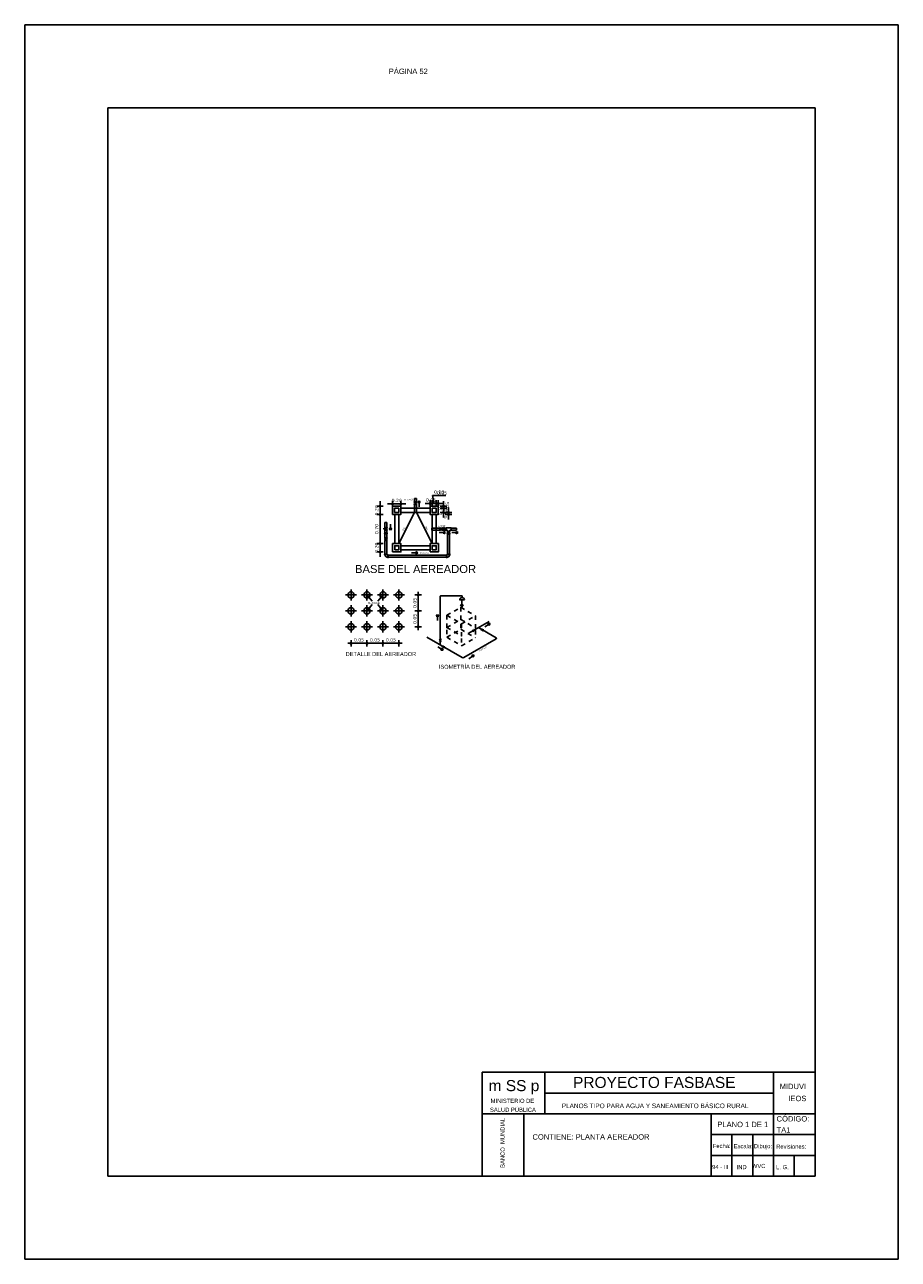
# Model space of a CAD drawing. Header units: metres. Extents: x 1959 to 4131, y 3282 to 4313.
# Tile 9 of 256: x 2039 to 2060, y 4281 to 4311. Entities that reach past the tile are written whole.
import ezdxf
from ezdxf.enums import TextEntityAlignment as Align

# ---------------------------------------------------------------- set-up
doc = ezdxf.new("R2010")
doc.units = ezdxf.units.M
doc.linetypes.add('ACAD_ISO02W100', pattern=[15, 12, -3])
doc.layers.add('Cotas', color=7, linetype='Continuous')
doc.layers.add('Dibujo', color=7, linetype='Continuous')
doc.styles.add('Annotative', font='arial.ttf')
doc.styles.get("Standard").update_dxf_attribs({"font": 'arial.ttf'})
doc.styles.add('verdana', font='verdana.ttf')
doc.dimstyles.new('ISO', dxfattribs={"dimtxt": 0.08, "dimasz": 0.06, "dimexe": 0.1, "dimexo": 0.1, "dimgap": 0.04, "dimtad": 1, "dimzin": 1, "dimdsep": 46, "dimtxsty": 'verdana', "dimblk1": 'PAB', "dimblk2": 'PAB', "dimsah": 1, "dimcen": 0, "dimse1": 1, "dimse2": 1, "dimclrd": 7, "dimclre": 8, "dimclrt": 7, "dimadec": 0, "dimazin": 0, "dimtfac": 1, "dimtix": 1, "dimtmove": 0, "dimatfit": 3, "dimldrblk": 'PAB', "dimfxl": 0.1, "dimtvp": 1, "dimtolj": 1, "dimtzin": 1, "dimarcsym": 0})

# ---------------------------------------------------------------- blocks, each defined once
blk = doc.blocks.new('PAB')
at = {"layer": 'Cotas'}
for p, q in [((-1.3, 0), (1.3, 0)), ((0, 1.3), (0, -1.3))]:
    blk.add_line(p, q, dxfattribs=at)
at = {"layer": 'Cotas', "const_width": 0.6}
blk.add_lwpolyline([(-0.3, 0, 1), (0.3, 0, 1)], format="xyb", close=True, dxfattribs=at)
blk = doc.blocks.new('*D1343')
at = {"color": 7, "lineweight": -2, "transparency": 16777216}
for p, q in [((2048.732, 4299.333), (2048.672, 4299.333)), ((2048.792, 4299.333), (2048.842, 4299.333)), ((2048.902, 4299.333), (2048.962, 4299.333))]:
    blk.add_line(p, q, dxfattribs=at)
at = {"layer": 'Defpoints', "color": 0, "transparency": 16777216}
for p in [(2048.792, 4299.267), (2048.842, 4299.333), (2048.842, 4299.217)]:
    blk.add_point(p, dxfattribs=at)
at = {"color": 7, "lineweight": -2, "transparency": 16777216, "xscale": 0.06, "yscale": 0.06, "zscale": 0.06}
blk.add_blockref('PAB', (2048.792, 4299.333), dxfattribs=at)
at = {"color": 7, "lineweight": -2, "transparency": 16777216, "xscale": 0.06, "yscale": 0.06, "zscale": 0.06, "rotation": 180}
blk.add_blockref('PAB', (2048.842, 4299.333), dxfattribs=at)
at = {"color": 7, "transparency": 16777216, "insert": (2048.817, 4299.415), "char_height": 0.08, "attachment_point": 5, "style": 'verdana'}
blk.add_mtext('\\A1;0.05', dxfattribs=at)
blk = doc.blocks.new('*D1344')
at = {"color": 7, "lineweight": -2, "transparency": 16777216}
for p, q in [((2048.892, 4299.333), (2048.854, 4299.525)), ((2048.854, 4299.525), (2049.169, 4299.525)), ((2048.782, 4299.333), (2048.722, 4299.333)), ((2048.842, 4299.333), (2048.942, 4299.333)), ((2048.842, 4299.333), (2048.942, 4299.333)), ((2049.002, 4299.333), (2049.062, 4299.333))]:
    blk.add_line(p, q, dxfattribs=at)
at = {"layer": 'Defpoints', "color": 0, "transparency": 16777216}
for p in [(2048.842, 4299.217), (2048.942, 4299.333), (2048.942, 4299.217)]:
    blk.add_point(p, dxfattribs=at)
at = {"color": 7, "lineweight": -2, "transparency": 16777216, "xscale": 0.06, "yscale": 0.06, "zscale": 0.06}
blk.add_blockref('PAB', (2048.842, 4299.333), dxfattribs=at)
at = {"color": 7, "lineweight": -2, "transparency": 16777216, "xscale": 0.06, "yscale": 0.06, "zscale": 0.06, "rotation": 180}
blk.add_blockref('PAB', (2048.942, 4299.333), dxfattribs=at)
at = {"color": 7, "transparency": 16777216, "insert": (2049.012, 4299.606), "char_height": 0.08, "attachment_point": 5, "style": 'verdana'}
blk.add_mtext('\\A1;0.10', dxfattribs=at)
blk = doc.blocks.new('*D1345')
at = {"color": 7, "lineweight": -2, "transparency": 16777216}
for p, q in [((2048.882, 4299.333), (2048.822, 4299.333)), ((2048.942, 4299.333), (2048.992, 4299.333)), ((2049.052, 4299.333), (2049.112, 4299.333))]:
    blk.add_line(p, q, dxfattribs=at)
at = {"layer": 'Defpoints', "color": 0, "transparency": 16777216}
for p in [(2048.942, 4299.217), (2048.992, 4299.333), (2048.992, 4299.267)]:
    blk.add_point(p, dxfattribs=at)
at = {"color": 7, "lineweight": -2, "transparency": 16777216, "xscale": 0.06, "yscale": 0.06, "zscale": 0.06}
blk.add_blockref('PAB', (2048.942, 4299.333), dxfattribs=at)
at = {"color": 7, "lineweight": -2, "transparency": 16777216, "xscale": 0.06, "yscale": 0.06, "zscale": 0.06, "rotation": 180}
blk.add_blockref('PAB', (2048.992, 4299.333), dxfattribs=at)
at = {"color": 7, "transparency": 16777216, "insert": (2049.081, 4299.585), "char_height": 0.08, "attachment_point": 5, "style": 'verdana'}
blk.add_mtext('\\A1;0.05', dxfattribs=at)
blk = doc.blocks.new('*D1346')
at = {"color": 7, "lineweight": -2, "transparency": 16777216}
for p, q in [((2047.832, 4299.321), (2047.772, 4299.321)), ((2047.892, 4299.321), (2048.092, 4299.321)), ((2048.152, 4299.321), (2048.212, 4299.321))]:
    blk.add_line(p, q, dxfattribs=at)
at = {"layer": 'Defpoints', "color": 0, "transparency": 16777216}
for p in [(2047.892, 4299.267), (2048.092, 4299.321), (2048.092, 4299.267)]:
    blk.add_point(p, dxfattribs=at)
at = {"color": 7, "lineweight": -2, "transparency": 16777216, "xscale": 0.06, "yscale": 0.06, "zscale": 0.06}
blk.add_blockref('PAB', (2047.892, 4299.321), dxfattribs=at)
at = {"color": 7, "lineweight": -2, "transparency": 16777216, "xscale": 0.06, "yscale": 0.06, "zscale": 0.06, "rotation": 180}
blk.add_blockref('PAB', (2048.092, 4299.321), dxfattribs=at)
at = {"color": 7, "transparency": 16777216, "insert": (2047.992, 4299.403), "char_height": 0.08, "attachment_point": 5, "style": 'verdana'}
blk.add_mtext('\\A1;0.20', dxfattribs=at)
blk = doc.blocks.new('*D1347')
at = {"color": 7, "lineweight": -2, "transparency": 16777216}
for p, q in [((2049.237, 4299.177), (2049.237, 4299.237)), ((2049.237, 4299.067), (2049.237, 4299.117)), ((2049.237, 4299.007), (2049.237, 4298.947))]:
    blk.add_line(p, q, dxfattribs=at)
at = {"layer": 'Defpoints', "color": 0, "transparency": 16777216}
for p in [(2048.942, 4299.117), (2049.237, 4299.117), (2048.992, 4299.067)]:
    blk.add_point(p, dxfattribs=at)
at = {"color": 7, "lineweight": -2, "transparency": 16777216, "xscale": 0.06, "yscale": 0.06, "zscale": 0.06}
for p, rotation in [((2049.237, 4299.117), 270), ((2049.237, 4299.067), 90)]:
    blk.add_blockref('PAB', p, dxfattribs=dict(at, rotation=rotation))
at = {"color": 7, "transparency": 16777216, "insert": (2049.155, 4299.092), "char_height": 0.08, "attachment_point": 5, "rotation": 90, "style": 'verdana'}
blk.add_mtext('\\A1;0.05', dxfattribs=at)
blk = doc.blocks.new('*D1348')
at = {"color": 7, "lineweight": -2, "transparency": 16777216}
for p, q in [((2049.116, 4299.277), (2049.116, 4299.337)), ((2049.116, 4299.117), (2049.116, 4299.217)), ((2049.116, 4299.057), (2049.116, 4298.997))]:
    blk.add_line(p, q, dxfattribs=at)
at = {"layer": 'Defpoints', "color": 0, "transparency": 16777216}
for p in [(2048.942, 4299.217), (2048.942, 4299.117), (2049.116, 4299.217)]:
    blk.add_point(p, dxfattribs=at)
at = {"color": 7, "lineweight": -2, "transparency": 16777216, "xscale": 0.06, "yscale": 0.06, "zscale": 0.06}
for p, rotation in [((2049.116, 4299.217), 270), ((2049.116, 4299.117), 90)]:
    blk.add_blockref('PAB', p, dxfattribs=dict(at, rotation=rotation))
at = {"color": 7, "transparency": 16777216, "insert": (2049.034, 4299.167), "char_height": 0.08, "attachment_point": 5, "rotation": 90, "style": 'verdana'}
blk.add_mtext('\\A1;0.10', dxfattribs=at)
blk = doc.blocks.new('*D1349')
at = {"color": 7, "lineweight": -2, "transparency": 16777216}
for p, q in [((2049.116, 4299.327), (2049.116, 4299.387)), ((2049.116, 4299.217), (2049.116, 4299.267)), ((2049.116, 4299.157), (2049.116, 4299.097))]:
    blk.add_line(p, q, dxfattribs=at)
at = {"layer": 'Defpoints', "color": 0, "transparency": 16777216}
for p in [(2048.942, 4299.217), (2048.992, 4299.267), (2049.116, 4299.267)]:
    blk.add_point(p, dxfattribs=at)
at = {"color": 7, "lineweight": -2, "transparency": 16777216, "xscale": 0.06, "yscale": 0.06, "zscale": 0.06}
for p, rotation in [((2049.116, 4299.267), 270), ((2049.116, 4299.217), 90)]:
    blk.add_blockref('PAB', p, dxfattribs=dict(at, rotation=rotation))
at = {"color": 7, "transparency": 16777216, "insert": (2049.212, 4299.246), "char_height": 0.08, "attachment_point": 5, "rotation": 90, "style": 'verdana'}
blk.add_mtext('\\A1;0.05', dxfattribs=at)
blk = doc.blocks.new('*D1350')
at = {"color": 7, "lineweight": -2, "transparency": 16777216}
for p, q in [((2047.59, 4299.327), (2047.59, 4299.387)), ((2047.59, 4299.267), (2047.59, 4299.067)), ((2047.59, 4299.007), (2047.59, 4298.947))]:
    blk.add_line(p, q, dxfattribs=at)
at = {"layer": 'Defpoints', "color": 0, "transparency": 16777216}
for p in [(2047.892, 4299.267), (2047.59, 4299.067), (2047.892, 4299.067)]:
    blk.add_point(p, dxfattribs=at)
at = {"color": 7, "lineweight": -2, "transparency": 16777216, "xscale": 0.06, "yscale": 0.06, "zscale": 0.06}
for p, rotation in [((2047.59, 4299.267), 270), ((2047.59, 4299.067), 90)]:
    blk.add_blockref('PAB', p, dxfattribs=dict(at, rotation=rotation))
at = {"color": 7, "transparency": 16777216, "insert": (2047.508, 4299.167), "char_height": 0.08, "attachment_point": 5, "rotation": 90, "style": 'verdana'}
blk.add_mtext('\\A1;0.20', dxfattribs=at)
blk = doc.blocks.new('*D1351')
at = {"color": 7, "lineweight": -2, "transparency": 16777216}
blk.add_line((2047.59, 4299.007), (2047.59, 4298.427), dxfattribs=at)
at = {"layer": 'Defpoints', "color": 0, "transparency": 16777216}
for p in [(2047.892, 4299.067), (2047.59, 4298.367), (2047.893, 4298.367)]:
    blk.add_point(p, dxfattribs=at)
at = {"color": 7, "lineweight": -2, "transparency": 16777216, "xscale": 0.06, "yscale": 0.06, "zscale": 0.06}
for p, rotation in [((2047.59, 4299.067), 90), ((2047.59, 4298.367), 270)]:
    blk.add_blockref('PAB', p, dxfattribs=dict(at, rotation=rotation))
at = {"color": 7, "transparency": 16777216, "insert": (2047.508, 4298.717), "char_height": 0.08, "attachment_point": 5, "rotation": 90, "style": 'verdana'}
blk.add_mtext('\\A1;0.70', dxfattribs=at)
blk = doc.blocks.new('*D1352')
at = {"color": 7, "lineweight": -2, "transparency": 16777216}
for p, q in [((2047.59, 4298.427), (2047.59, 4298.487)), ((2047.59, 4298.367), (2047.59, 4298.167)), ((2047.59, 4298.107), (2047.59, 4298.047))]:
    blk.add_line(p, q, dxfattribs=at)
at = {"layer": 'Defpoints', "color": 0, "transparency": 16777216}
for p in [(2047.893, 4298.367), (2047.59, 4298.167), (2047.893, 4298.167)]:
    blk.add_point(p, dxfattribs=at)
at = {"color": 7, "lineweight": -2, "transparency": 16777216, "xscale": 0.06, "yscale": 0.06, "zscale": 0.06}
for p, rotation in [((2047.59, 4298.367), 270), ((2047.59, 4298.167), 90)]:
    blk.add_blockref('PAB', p, dxfattribs=dict(at, rotation=rotation))
at = {"color": 7, "transparency": 16777216, "insert": (2047.508, 4298.267), "char_height": 0.08, "attachment_point": 5, "rotation": 90, "style": 'verdana'}
blk.add_mtext('\\A1;0.20', dxfattribs=at)
blk = doc.blocks.new('*D1127')
at = {"color": 7, "lineweight": -2, "transparency": 16777216}
blk.add_line((2048.509, 4297.072), (2048.509, 4296.808), dxfattribs=at)
at = {"layer": 'Defpoints', "color": 0, "transparency": 16777216}
for p in [(2047.502, 4297.132), (2047.502, 4296.748), (2048.509, 4296.748)]:
    blk.add_point(p, dxfattribs=at)
at = {"color": 7, "lineweight": -2, "transparency": 16777216, "xscale": 0.06, "yscale": 0.06, "zscale": 0.06}
for p, rotation in [((2048.509, 4297.132), 90), ((2048.509, 4296.748), 270)]:
    blk.add_blockref('PAB', p, dxfattribs=dict(at, rotation=rotation))
at = {"color": 7, "transparency": 16777216, "insert": (2048.428, 4296.94), "char_height": 0.08, "attachment_point": 5, "rotation": 90, "style": 'verdana'}
blk.add_mtext('\\A1;0.05', dxfattribs=at)
blk = doc.blocks.new('*D1128')
at = {"color": 7, "lineweight": -2, "transparency": 16777216}
blk.add_line((2048.509, 4296.688), (2048.509, 4296.424), dxfattribs=at)
at = {"layer": 'Defpoints', "color": 0, "transparency": 16777216}
for p in [(2047.502, 4296.748), (2047.502, 4296.364), (2048.509, 4296.364)]:
    blk.add_point(p, dxfattribs=at)
at = {"color": 7, "lineweight": -2, "transparency": 16777216, "xscale": 0.06, "yscale": 0.06, "zscale": 0.06}
for p, rotation in [((2048.509, 4296.748), 90), ((2048.509, 4296.364), 270)]:
    blk.add_blockref('PAB', p, dxfattribs=dict(at, rotation=rotation))
at = {"color": 7, "transparency": 16777216, "insert": (2048.428, 4296.556), "char_height": 0.08, "attachment_point": 5, "rotation": 90, "style": 'verdana'}
blk.add_mtext('\\A1;0.05', dxfattribs=at)
blk = doc.blocks.new('*D1129')
at = {"color": 7, "lineweight": -2, "transparency": 16777216}
blk.add_line((2046.953, 4295.969), (2047.217, 4295.969), dxfattribs=at)
at = {"layer": 'Defpoints', "color": 0, "transparency": 16777216}
for p in [(2046.893, 4296.825), (2047.277, 4296.825), (2047.277, 4295.969)]:
    blk.add_point(p, dxfattribs=at)
at = {"color": 7, "lineweight": -2, "transparency": 16777216, "xscale": 0.06, "yscale": 0.06, "zscale": 0.06, "rotation": 180}
blk.add_blockref('PAB', (2046.893, 4295.969), dxfattribs=at)
at = {"color": 7, "lineweight": -2, "transparency": 16777216, "xscale": 0.06, "yscale": 0.06, "zscale": 0.06}
blk.add_blockref('PAB', (2047.277, 4295.969), dxfattribs=at)
at = {"color": 7, "transparency": 16777216, "insert": (2047.085, 4296.05), "char_height": 0.08, "attachment_point": 5, "style": 'verdana'}
blk.add_mtext('\\A1;0.05', dxfattribs=at)
blk = doc.blocks.new('*D1130')
at = {"color": 7, "lineweight": -2, "transparency": 16777216}
blk.add_line((2047.337, 4295.969), (2047.601, 4295.969), dxfattribs=at)
at = {"layer": 'Defpoints', "color": 0, "transparency": 16777216}
for p in [(2047.277, 4296.825), (2047.661, 4296.825), (2047.661, 4295.969)]:
    blk.add_point(p, dxfattribs=at)
at = {"color": 7, "lineweight": -2, "transparency": 16777216, "xscale": 0.06, "yscale": 0.06, "zscale": 0.06, "rotation": 180}
blk.add_blockref('PAB', (2047.277, 4295.969), dxfattribs=at)
at = {"color": 7, "lineweight": -2, "transparency": 16777216, "xscale": 0.06, "yscale": 0.06, "zscale": 0.06}
blk.add_blockref('PAB', (2047.661, 4295.969), dxfattribs=at)
at = {"color": 7, "transparency": 16777216, "insert": (2047.469, 4296.05), "char_height": 0.08, "attachment_point": 5, "style": 'verdana'}
blk.add_mtext('\\A1;0.05', dxfattribs=at)
blk = doc.blocks.new('*D1131')
at = {"color": 7, "lineweight": -2, "transparency": 16777216}
blk.add_line((2047.721, 4295.969), (2047.985, 4295.969), dxfattribs=at)
at = {"layer": 'Defpoints', "color": 0, "transparency": 16777216}
for p in [(2047.661, 4296.825), (2048.045, 4296.825), (2048.045, 4295.969)]:
    blk.add_point(p, dxfattribs=at)
at = {"color": 7, "lineweight": -2, "transparency": 16777216, "xscale": 0.06, "yscale": 0.06, "zscale": 0.06, "rotation": 180}
blk.add_blockref('PAB', (2047.661, 4295.969), dxfattribs=at)
at = {"color": 7, "lineweight": -2, "transparency": 16777216, "xscale": 0.06, "yscale": 0.06, "zscale": 0.06}
blk.add_blockref('PAB', (2048.045, 4295.969), dxfattribs=at)
at = {"color": 7, "transparency": 16777216, "insert": (2047.853, 4296.05), "char_height": 0.08, "attachment_point": 5, "style": 'verdana'}
blk.add_mtext('\\A1;0.05', dxfattribs=at)

msp = doc.modelspace()

# ---------------------------------------------------------------- hatches: boundary and pattern name
msp.add_hatch(color=256).paths.add_polyline_path([(2047.722, 4298.747), (2047.733, 4298.725), (2047.733, 4298.7, 0.414214), (2047.758, 4298.725, 0.560119)])

# ---------------------------------------------------------------- linework, layer by layer
for p, q in [((2048.419, 4299.455), (2048.419, 4299.369)), ((2048.419, 4299.455), (2048.466, 4299.455)), ((2048.466, 4299.455), (2048.466, 4299.369)), ((2048.528, 4299.399), (2048.498, 4299.354)), ((2048.528, 4299.399), (2048.558, 4299.354)), ((2048.419, 4299.112), (2048.043, 4298.367)), ((2048.092, 4299.217), (2048.792, 4299.217)), ((2048.092, 4299.117), (2048.792, 4299.117)), ((2048.419, 4299.306), (2048.419, 4299.117)), ((2048.466, 4299.306), (2048.466, 4299.117)), ((2048.466, 4299.112), (2048.843, 4298.367)), ((2048.498, 4299.354), (2048.558, 4299.354)), ((2048.528, 4299.248), (2048.528, 4299.354)), ((2047.71, 4298.876), (2047.71, 4298.756)), ((2047.71, 4298.876), (2047.757, 4298.876)), ((2047.757, 4298.876), (2047.757, 4298.756)), ((2047.841, 4298.838), (2047.841, 4298.732)), ((2047.943, 4298.367), (2047.943, 4299.067)), ((2048.043, 4298.367), (2048.043, 4299.067)), ((2048.843, 4298.367), (2048.843, 4299.067)), ((2048.943, 4298.367), (2048.943, 4299.067)), ((2047.681, 4298.725), (2047.681, 4298.735)), ((2047.681, 4298.735), (2047.683, 4298.735)), ((2047.681, 4298.725), (2047.681, 4298.714)), ((2047.681, 4298.714), (2047.683, 4298.714)), ((2047.683, 4298.725), (2047.683, 4298.735)), ((2047.683, 4298.725), (2047.683, 4298.714)), ((2047.683, 4298.725), (2047.688, 4298.725)), ((2047.688, 4298.725), (2047.688, 4298.731)), ((2047.688, 4298.731), (2047.709, 4298.731)), ((2047.688, 4298.725), (2047.688, 4298.719)), ((2047.688, 4298.719), (2047.709, 4298.719)), ((2047.71, 4298.693), (2047.71, 4298.624)), ((2047.71, 4298.604), (2047.71, 4298.502)), ((2047.733, 4298.725), (2047.722, 4298.747)), ((2047.733, 4298.725), (2047.733, 4298.7)), ((2047.757, 4298.693), (2047.757, 4298.624)), ((2047.757, 4298.604), (2047.757, 4298.502)), ((2047.841, 4298.687), (2047.811, 4298.732)), ((2047.871, 4298.732), (2047.811, 4298.732)), ((2047.841, 4298.687), (2047.871, 4298.732)), ((2049.031, 4298.74), (2048.943, 4298.74)), ((2049.031, 4298.693), (2048.943, 4298.693)), ((2049.016, 4298.63), (2049.122, 4298.63)), ((2049.119, 4298.74), (2049.095, 4298.74)), ((2049.119, 4298.693), (2049.095, 4298.693)), ((2049.168, 4298.63), (2049.122, 4298.66)), ((2049.122, 4298.66), (2049.122, 4298.6)), ((2049.168, 4298.63), (2049.122, 4298.6)), ((2049.181, 4298.74), (2049.14, 4298.74)), ((2049.181, 4298.693), (2049.14, 4298.693)), ((2049.181, 4298.745), (2049.181, 4298.689)), ((2049.297, 4298.745), (2049.181, 4298.745)), ((2049.181, 4298.74), (2049.181, 4298.693)), ((2049.211, 4298.689), (2049.181, 4298.689)), ((2049.211, 4298.659), (2049.211, 4298.689)), ((2049.211, 4298.659), (2049.267, 4298.659)), ((2049.215, 4298.659), (2049.215, 4298.618)), ((2049.215, 4298.597), (2049.215, 4298.116)), ((2049.263, 4298.659), (2049.263, 4298.618)), ((2049.263, 4298.597), (2049.263, 4298.116)), ((2049.297, 4298.689), (2049.267, 4298.689)), ((2049.267, 4298.659), (2049.267, 4298.689)), ((2049.297, 4298.745), (2049.297, 4298.689)), ((2049.297, 4298.74), (2049.425, 4298.74)), ((2049.297, 4298.693), (2049.425, 4298.693)), ((2049.316, 4298.631), (2049.422, 4298.631)), ((2049.467, 4298.631), (2049.422, 4298.661)), ((2049.422, 4298.661), (2049.422, 4298.601)), ((2049.467, 4298.631), (2049.422, 4298.601)), ((2049.425, 4298.74), (2049.425, 4298.693)), ((2047.71, 4298.439), (2047.71, 4298.116)), ((2047.757, 4298.439), (2047.757, 4298.116)), ((2048.093, 4298.317), (2048.793, 4298.317)), ((2048.093, 4298.217), (2048.793, 4298.217)), ((2047.762, 4298.108), (2047.705, 4298.108)), ((2047.78, 4298.09), (2047.78, 4298.034)), ((2047.787, 4298.09), (2047.787, 4298.034)), ((2047.787, 4298.085), (2049.185, 4298.085)), ((2047.787, 4298.038), (2049.185, 4298.038)), ((2048.351, 4298.145), (2048.458, 4298.145)), ((2048.503, 4298.145), (2048.458, 4298.175)), ((2048.458, 4298.175), (2048.458, 4298.115)), ((2048.503, 4298.145), (2048.458, 4298.115)), ((2049.185, 4298.09), (2049.185, 4298.034)), ((2049.193, 4298.09), (2049.193, 4298.034)), ((2049.211, 4298.108), (2049.267, 4298.108)), ((2046.893, 4297.132), (2046.759, 4297.132)), ((2046.893, 4297.132), (2046.893, 4297.266)), ((2046.893, 4297.132), (2046.893, 4296.998)), ((2046.893, 4297.132), (2047.027, 4297.132)), ((2047.277, 4297.132), (2047.143, 4297.132)), ((2047.277, 4297.132), (2047.277, 4297.266)), ((2047.277, 4297.132), (2047.277, 4296.998)), ((2047.277, 4297.132), (2047.411, 4297.132)), ((2047.278, 4297.13), (2047.398, 4296.981)), ((2047.661, 4297.132), (2047.527, 4297.132)), ((2047.661, 4297.13), (2047.541, 4296.981)), ((2047.661, 4297.132), (2047.661, 4297.266)), ((2047.661, 4297.132), (2047.661, 4296.998)), ((2047.661, 4297.132), (2047.795, 4297.132)), ((2048.045, 4297.132), (2047.911, 4297.132)), ((2048.045, 4297.132), (2048.045, 4297.266)), ((2048.045, 4297.132), (2048.045, 4296.998)), ((2048.045, 4297.132), (2048.18, 4297.132)), ((2049.039, 4297.095), (2049.033, 4297.095)), ((2049.039, 4295.928), (2049.039, 4297.095)), ((2049.039, 4297.095), (2049.045, 4297.095)), ((2049.053, 4297.109), (2049.053, 4297.114)), ((2049.053, 4297.109), (2049.562, 4297.109)), ((2049.053, 4297.109), (2049.053, 4297.103)), ((2049.619, 4297.012), (2049.505, 4297.012)), ((2049.556, 4296.997), (2049.556, 4296.891)), ((2049.562, 4297.109), (2049.562, 4297.069)), ((2046.893, 4296.748), (2046.759, 4296.748)), ((2046.893, 4296.748), (2046.893, 4296.882)), ((2046.893, 4296.748), (2046.893, 4296.614)), ((2046.893, 4296.748), (2047.027, 4296.748)), ((2047.277, 4296.748), (2047.143, 4296.748)), ((2047.277, 4296.748), (2047.277, 4296.882)), ((2047.277, 4296.748), (2047.277, 4296.614)), ((2047.277, 4296.748), (2047.411, 4296.748)), ((2047.278, 4296.748), (2047.398, 4296.898)), ((2047.661, 4296.748), (2047.527, 4296.748)), ((2047.661, 4296.748), (2047.541, 4296.898)), ((2047.661, 4296.748), (2047.661, 4296.882)), ((2047.661, 4296.748), (2047.661, 4296.614)), ((2047.661, 4296.748), (2047.795, 4296.748)), ((2048.045, 4296.748), (2047.911, 4296.748)), ((2048.045, 4296.748), (2048.045, 4296.882)), ((2048.045, 4296.748), (2048.045, 4296.614)), ((2048.045, 4296.748), (2048.18, 4296.748)), ((2049.556, 4296.846), (2049.526, 4296.891)), ((2049.586, 4296.891), (2049.526, 4296.891)), ((2049.556, 4296.846), (2049.586, 4296.891)), ((2046.893, 4296.364), (2046.893, 4296.498)), ((2047.277, 4296.364), (2047.277, 4296.498)), ((2047.661, 4296.364), (2047.661, 4296.498)), ((2048.045, 4296.364), (2048.045, 4296.498)), ((2048.971, 4296.665), (2048.942, 4296.62)), ((2049.001, 4296.62), (2048.942, 4296.62)), ((2048.971, 4296.665), (2049.001, 4296.62)), ((2048.971, 4296.514), (2048.971, 4296.62)), ((2049.709, 4296.203), (2050.214, 4296.495)), ((2050.109, 4296.362), (2050.197, 4296.422)), ((2050.235, 4296.447), (2050.181, 4296.447)), ((2050.214, 4296.397), (2050.181, 4296.447)), ((2050.235, 4296.447), (2050.214, 4296.397)), ((2046.893, 4296.364), (2046.759, 4296.364)), ((2046.893, 4296.364), (2046.893, 4296.23)), ((2046.893, 4296.364), (2047.027, 4296.364)), ((2047.277, 4296.364), (2047.143, 4296.364)), ((2047.277, 4296.364), (2047.277, 4296.23)), ((2047.277, 4296.364), (2047.411, 4296.364)), ((2047.661, 4296.364), (2047.527, 4296.364)), ((2047.661, 4296.364), (2047.661, 4296.23)), ((2047.661, 4296.364), (2047.795, 4296.364)), ((2048.045, 4296.364), (2047.911, 4296.364)), ((2048.045, 4296.364), (2048.045, 4296.23)), ((2048.045, 4296.364), (2048.18, 4296.364)), ((2048.718, 4296.113), (2049.562, 4295.626)), ((2049.815, 4296.264), (2049.806, 4296.28)), ((2049.806, 4296.28), (2049.843, 4296.28)), ((2049.815, 4296.264), (2049.825, 4296.248)), ((2049.825, 4296.248), (2049.843, 4296.28)), ((2049.86, 4296.312), (2049.843, 4296.28)), ((2049.879, 4296.28), (2049.843, 4296.28)), ((2049.87, 4296.296), (2049.86, 4296.312)), ((2049.87, 4296.296), (2049.879, 4296.28)), ((2049.955, 4296.345), (2050.385, 4296.097)), ((2050.02, 4296.309), (2050.01, 4296.292)), ((2050.01, 4296.292), (2050.047, 4296.292)), ((2050.02, 4296.309), (2050.029, 4296.325)), ((2050.029, 4296.325), (2050.047, 4296.292)), ((2050.064, 4296.26), (2050.047, 4296.292)), ((2050.083, 4296.292), (2050.047, 4296.292)), ((2050.074, 4296.276), (2050.064, 4296.26)), ((2050.074, 4296.276), (2050.083, 4296.292)), ((2048.982, 4295.883), (2049.072, 4295.825)), ((2049.039, 4296.077), (2049.02, 4296.077)), ((2049.02, 4296.077), (2049.039, 4296.045)), ((2049.02, 4296.014), (2049.039, 4296.045)), ((2049.039, 4296.014), (2049.02, 4296.014)), ((2049.039, 4296.077), (2049.058, 4296.077)), ((2049.058, 4296.077), (2049.039, 4296.045)), ((2049.058, 4296.014), (2049.039, 4296.045)), ((2049.039, 4296.014), (2049.058, 4296.014)), ((2049.056, 4295.8), (2049.088, 4295.85)), ((2049.086, 4295.901), (2049.077, 4295.885)), ((2049.077, 4295.885), (2049.114, 4295.885)), ((2049.086, 4295.901), (2049.096, 4295.917)), ((2049.11, 4295.801), (2049.088, 4295.85)), ((2049.096, 4295.917), (2049.114, 4295.885)), ((2049.131, 4295.853), (2049.114, 4295.885)), ((2049.15, 4295.885), (2049.114, 4295.885)), ((2049.141, 4295.869), (2049.131, 4295.853)), ((2049.141, 4295.869), (2049.15, 4295.885)), ((2049.602, 4295.627), (2050.386, 4296.079)), ((2050.39, 4296.101), (2050.382, 4296.094)), ((2050.382, 4296.082), (2050.391, 4296.076)), ((2049.11, 4295.801), (2049.056, 4295.8)), ((2049.569, 4295.633), (2049.556, 4295.621)), ((2049.595, 4295.633), (2049.61, 4295.62)), ((2049.726, 4295.597), (2049.814, 4295.656)), ((2049.851, 4295.682), (2049.797, 4295.681)), ((2049.831, 4295.632), (2049.797, 4295.681)), ((2049.851, 4295.682), (2049.831, 4295.632))]:
    msp.add_line(p, q)
at = {"linetype": 'ACAD_ISO02W100', "ltscale": 0.005}
for p, q in [((2048.943, 4298.74), (2048.843, 4298.74)), ((2048.843, 4298.693), (2048.943, 4298.693)), ((2049.198, 4296.642), (2049.531, 4296.834)), ((2049.531, 4296.834), (2049.531, 4296.305)), ((2049.531, 4296.834), (2049.886, 4296.629)), ((2049.198, 4296.642), (2049.198, 4296.289)), ((2049.198, 4296.642), (2049.553, 4296.437)), ((2049.198, 4296.35), (2049.531, 4296.542)), ((2049.531, 4296.542), (2049.886, 4296.337)), ((2049.553, 4296.437), (2049.886, 4296.629)), ((2049.553, 4296.437), (2049.553, 4296.084)), ((2049.886, 4296.629), (2049.886, 4296.277)), ((2049.198, 4296.35), (2049.553, 4296.145)), ((2049.198, 4296.113), (2049.531, 4296.305)), ((2049.198, 4296.289), (2049.198, 4296.113)), ((2049.198, 4296.113), (2049.553, 4295.908)), ((2049.531, 4296.305), (2049.886, 4296.1)), ((2049.886, 4296.277), (2049.886, 4296.1)), ((2049.553, 4295.908), (2049.886, 4296.1)), ((2049.553, 4296.084), (2049.553, 4295.908))]:
    msp.add_line(p, q, dxfattribs=at)
for points in [[(2047.892, 4299.267), (2048.092, 4299.267), (2048.092, 4299.067), (2047.892, 4299.067)], [(2047.942, 4299.217), (2048.042, 4299.217), (2048.042, 4299.117), (2047.942, 4299.117)], [(2048.415, 4299.369), (2048.469, 4299.369), (2048.469, 4299.362), (2048.415, 4299.362)], [(2048.415, 4299.312), (2048.469, 4299.312), (2048.469, 4299.306), (2048.415, 4299.306)], [(2048.419, 4299.117), (2048.466, 4299.117), (2048.466, 4299.112), (2048.419, 4299.112)], [(2048.792, 4299.267), (2048.992, 4299.267), (2048.992, 4299.067), (2048.792, 4299.067)], [(2048.842, 4299.217), (2048.942, 4299.217), (2048.942, 4299.117), (2048.842, 4299.117)], [(2047.701, 4298.618), (2047.766, 4298.618), (2047.766, 4298.61), (2047.701, 4298.61)], [(2047.707, 4298.756), (2047.76, 4298.756), (2047.76, 4298.75), (2047.707, 4298.75)], [(2047.707, 4298.7), (2047.76, 4298.7), (2047.76, 4298.693), (2047.707, 4298.693)], [(2047.707, 4298.624), (2047.76, 4298.624), (2047.76, 4298.618), (2047.707, 4298.618)], [(2047.707, 4298.61), (2047.76, 4298.61), (2047.76, 4298.604), (2047.707, 4298.604)], [(2047.707, 4298.502), (2047.76, 4298.502), (2047.76, 4298.495), (2047.707, 4298.495)], [(2048.843, 4298.74), (2048.843, 4298.693), (2048.838, 4298.693), (2048.838, 4298.74)], [(2049.038, 4298.744), (2049.038, 4298.69), (2049.031, 4298.69), (2049.031, 4298.744)], [(2049.095, 4298.744), (2049.095, 4298.69), (2049.088, 4298.69), (2049.088, 4298.744)], [(2049.126, 4298.744), (2049.126, 4298.69), (2049.119, 4298.69), (2049.119, 4298.744)], [(2049.134, 4298.749), (2049.134, 4298.685), (2049.126, 4298.685), (2049.126, 4298.749)], [(2049.14, 4298.744), (2049.14, 4298.69), (2049.134, 4298.69), (2049.134, 4298.744)], [(2049.207, 4298.612), (2049.271, 4298.612), (2049.271, 4298.604), (2049.207, 4298.604)], [(2049.212, 4298.618), (2049.266, 4298.618), (2049.266, 4298.612), (2049.212, 4298.612)], [(2049.212, 4298.604), (2049.266, 4298.604), (2049.266, 4298.597), (2049.212, 4298.597)], [(2047.707, 4298.445), (2047.76, 4298.445), (2047.76, 4298.439), (2047.707, 4298.439)], [(2047.893, 4298.167), (2047.893, 4298.367), (2048.093, 4298.367), (2048.093, 4298.167)], [(2047.943, 4298.217), (2047.943, 4298.317), (2048.043, 4298.317), (2048.043, 4298.217)], [(2048.793, 4298.167), (2048.793, 4298.367), (2048.993, 4298.367), (2048.993, 4298.167)], [(2048.843, 4298.217), (2048.843, 4298.317), (2048.943, 4298.317), (2048.943, 4298.217)], [(2047.766, 4298.116), (2047.701, 4298.116), (2047.701, 4298.108), (2047.766, 4298.108)], [(2047.78, 4298.094), (2047.78, 4298.03), (2047.787, 4298.03), (2047.787, 4298.094)], [(2049.193, 4298.094), (2049.193, 4298.03), (2049.185, 4298.03), (2049.185, 4298.094)], [(2049.207, 4298.116), (2049.271, 4298.116), (2049.271, 4298.108), (2049.207, 4298.108)]]:
    msp.add_lwpolyline(points, close=True)
for centre, radius in [((2048.442, 4299.337), 0.025), ((2048.442, 4299.337), 0.00426), ((2047.733, 4298.725), 0.025), ((2047.733, 4298.47), 0.025), ((2049.063, 4298.717), 0.025), ((2049.063, 4298.717), 0.00426), ((2047.733, 4298.47), 0.00426), ((2046.893, 4297.132), 0.0768), ((2047.277, 4297.132), 0.0768), ((2047.661, 4297.132), 0.0768), ((2048.045, 4297.132), 0.0768), ((2046.893, 4296.748), 0.0768), ((2047.277, 4296.748), 0.0768), ((2047.661, 4296.748), 0.0768), ((2048.045, 4296.748), 0.0768), ((2046.893, 4296.364), 0.0768), ((2047.277, 4296.364), 0.0768), ((2047.661, 4296.364), 0.0768), ((2048.045, 4296.364), 0.0768)]:
    msp.add_circle(centre, radius)
for centre, radius, start, end in [((2047.78, 4298.108), 0.0743, 180, 270), ((2047.78, 4298.108), 0.0178, 180, 270), ((2049.193, 4298.108), 0.0743, 270, 360), ((2049.193, 4298.108), 0.0178, 270, 360), ((2049.052, 4297.095), 0.0134, 89.7356, 181.6367), ((2049.562, 4297.012), 0.0567, 0, 180), ((2050.377, 4296.088), 0.0122, 316.7983, 49.6919), ((2049.582, 4295.668), 0.046, 245.1082, 296.0736)]:
    msp.add_arc(centre, radius, start, end)
at = {"layer": 'Dibujo', "color": 0, "linetype": 'ByBlock'}
for p, q in [((2039.049, 4310.85), (2060.049, 4310.85)), ((2039.049, 4281.15), (2039.049, 4310.85)), ((2039.049, 4310.85), (2042.049, 4310.85)), ((2039.049, 4310.85), (2041.549, 4310.85)), ((2060.049, 4310.85), (2060.049, 4281.15)), ((2041.049, 4308.85), (2041.049, 4283.15)), ((2058.049, 4308.85), (2041.049, 4308.85)), ((2058.049, 4308.85), (2058.049, 4283.15)), ((2050.049, 4285.65), (2050.049, 4283.15)), ((2058.049, 4285.65), (2050.049, 4285.65)), ((2051.549, 4285.65), (2051.549, 4284.65)), ((2057.049, 4283.15), (2057.049, 4285.65)), ((2057.049, 4285.15), (2051.549, 4285.15)), ((2058.049, 4284.65), (2050.049, 4284.65)), ((2051.049, 4284.65), (2051.049, 4283.15)), ((2051.049, 4283.15), (2051.049, 4284.65)), ((2055.549, 4283.15), (2055.549, 4284.65)), ((2058.049, 4284.15), (2055.549, 4284.15)), ((2056.049, 4283.15), (2056.049, 4284.15)), ((2056.549, 4283.15), (2056.549, 4284.15)), ((2058.049, 4283.65), (2055.549, 4283.65)), ((2057.549, 4283.15), (2057.549, 4283.65)), ((2058.049, 4283.15), (2041.049, 4283.15)), ((2060.049, 4281.15), (2039.049, 4281.15))]:
    msp.add_line(p, q, dxfattribs=at)

# ---------------------------------------------------------------- texts
at = {"attachment_point": 1}
for s, width, insert, char_height in [('DESAGÜE', 2.52423, (2048.182, 4299.44), 0.0331), ('D=50mm', 2.52423, (2048.978, 4298.81), 0.0331), ('BY-PASS', 2.52423, (2048.559, 4298.154), 0.0331), ('BASE DEL AEREADOR', 7.80495, (2046.988, 4297.852), 0.19334), ('D=10mm', 2.52423, (2047.304, 4296.963), 0.0508), ('DETALLE DEL AEREADOR', 7.80495, (2046.764, 4295.758), 0.09667), ('ISOMETRÍA DEL AEREADOR', 7.80495, (2049.006, 4295.452), 0.09667)]:
    msp.add_mtext_dynamic_manual_height_columns(s, width=width, gutter_width=12.5, heights=[0], dxfattribs=dict(at, insert=insert, char_height=char_height))
for s, insert, char_height, attachment_point, rotation in [('2%', (2048.745, 4298.704), 0.0472, 3, 298.365), ('2%', (2048.121, 4298.688), 0.0472, 1, 64.5941), ('BY-PASS', (2049.972, 4295.798), 0.0331, 1, 30.6108)]:
    msp.add_mtext_dynamic_manual_height_columns(s, width=2.52423, gutter_width=12.5, heights=[0], dxfattribs=dict(insert=insert, char_height=char_height, attachment_point=attachment_point, rotation=rotation))
at = {"layer": 'Dibujo', "color": 0, "linetype": 'ByBlock'}
for s, height, p in [('m SS p', 0.2662, (2050.201, 4285.195)), ('PROYECTO FASBASE', 0.26624, (2052.231, 4285.271)), ('PLANOS TIPO PARA AGUA Y SANEAMIENTO BÁSICO RURAL', 0.11076, (2051.959, 4284.786))]:
    msp.add_text(s, height=height, dxfattribs=at).set_placement(p)
at = {"layer": 'Dibujo', "color": 0, "linetype": 'ByBlock', "style": 'Annotative'}
for s, p in [('MIDUVI', (2057.198, 4285.244)), ('IEOS', (2057.406, 4284.954)), ('CÓDIGO:', (2057.124, 4284.465)), ('PLANO 1 DE 1', (2055.7, 4284.329)), ('TA1', (2057.123, 4284.196)), ('CONTIENE: PLANTA AEREADOR', (2051.255, 4284.029))]:
    msp.add_text(s, height=0.13, dxfattribs=at).set_placement(p)
at = {"layer": 'Dibujo', "color": 0, "linetype": 'ByBlock'}
for s, p in [('SALUD PÚBLICA', (2050.785, 4284.697)), ('MINISTERIO DE', (2050.773, 4284.912)), ('Fecha:', (2055.804, 4283.827)), ('Escala:', (2056.321, 4283.822)), ('Dibujo:', (2056.797, 4283.822)), ('Revisiones:', (2057.474, 4283.811)), ('94 - III', (2055.771, 4283.32)), ('IND', (2056.283, 4283.318)), ('WVC', (2056.692, 4283.345)), ('L. G. ', (2057.283, 4283.318))]:
    msp.add_text(s, height=0.1, dxfattribs=at).set_placement(p, align=Align.CENTER)
msp.add_text('BANCO  MUNDIAL', height=0.1, rotation=90, dxfattribs=at).set_placement((2050.586, 4283.951), align=Align.CENTER)
at = {"layer": 'Dibujo', "color": 0, "linetype": 'ByBlock', "insert": (2047.801, 4309.793), "char_height": 0.13, "width": 2.90393, "attachment_point": 1}
msp.add_mtext('PÁGINA 52', dxfattribs=at)

# ---------------------------------------------------------------- dimensions: what is measured, and where the dimension line sits
dim = msp.add_linear_dim(base=(2047.59, 4299.067), p1=(2047.892, 4299.267), p2=(2047.892, 4299.067), angle=90, dimstyle='ISO')
dim.commit()
dim.dimension.update_dxf_attribs({"geometry": '*D1350', "text_midpoint": (2047.508, 4299.167)})
for base, p1, p2, picture, middle in [((2048.092, 4299.321), (2047.892, 4299.267), (2048.092, 4299.267), '*D1346', (2047.992, 4299.403)), ((2048.842, 4299.333), (2048.792, 4299.267), (2048.842, 4299.217), '*D1343', (2048.817, 4299.415))]:
    dim = msp.add_linear_dim(base=base, p1=p1, p2=p2, dimstyle='ISO')
    dim.commit()
    dim.dimension.update_dxf_attribs({"geometry": picture, "text_midpoint": middle})
for base, p1, p2, picture, middle in [((2048.942, 4299.333), (2048.842, 4299.217), (2048.942, 4299.217), '*D1344', (2048.894, 4299.525)), ((2048.992, 4299.333), (2048.942, 4299.217), (2048.992, 4299.267), '*D1345', (2049.081, 4299.503))]:
    dim = msp.add_linear_dim(base=base, p1=p1, p2=p2, dimstyle='ISO', override={"dimtmove": 1})
    dim.commit()
    dim.dimension.update_dxf_attribs({"geometry": picture, "text_midpoint": middle, "dimtype": 160})
dim = msp.add_linear_dim(base=(2049.116, 4299.267), p1=(2048.942, 4299.217), p2=(2048.992, 4299.267), angle=90, dimstyle='ISO', override={"dimtmove": 1})
dim.commit()
dim.dimension.update_dxf_attribs({"geometry": '*D1349', "text_midpoint": (2049.293, 4299.246), "dimtype": 160})
for base, p1, p2, picture, middle in [((2047.59, 4298.367), (2047.892, 4299.067), (2047.893, 4298.367), '*D1351', (2047.508, 4298.717)), ((2049.116, 4299.217), (2048.942, 4299.117), (2048.942, 4299.217), '*D1348', (2049.034, 4299.167)), ((2047.59, 4298.167), (2047.893, 4298.367), (2047.893, 4298.167), '*D1352', (2047.508, 4298.267))]:
    dim = msp.add_linear_dim(base=base, p1=p1, p2=p2, angle=90, dimstyle='ISO', override={"dimtmove": 1})
    dim.commit()
    dim.dimension.update_dxf_attribs({"geometry": picture, "text_midpoint": middle})
dim = msp.add_linear_dim(base=(2049.237, 4299.117), p1=(2048.992, 4299.067), p2=(2048.942, 4299.117), angle=90, dimstyle='ISO')
dim.commit()
dim.dimension.update_dxf_attribs({"geometry": '*D1347', "text_midpoint": (2049.237, 4299.092), "dimtype": 160})
for base, p1, p2, picture, middle in [((2048.509, 4296.748), (2047.502, 4297.132), (2047.502, 4296.748), '*D1127', (2048.428, 4296.94)), ((2048.509, 4296.364), (2047.502, 4296.748), (2047.502, 4296.364), '*D1128', (2048.428, 4296.556))]:
    dim = msp.add_linear_dim(base=base, p1=p1, p2=p2, angle=90, text='0.05', dimstyle='ISO')
    dim.commit()
    dim.dimension.update_dxf_attribs({"geometry": picture, "text_midpoint": middle})
dim = msp.add_linear_dim(base=(2047.277, 4295.969), p1=(2046.893, 4296.825), p2=(2047.277, 4296.825), text='0.05', dimstyle='ISO')
dim.commit()
dim.dimension.update_dxf_attribs({"geometry": '*D1129', "text_midpoint": (2047.085, 4296.05)})
for base, p1, p2, picture, middle in [((2047.661, 4295.969), (2047.277, 4296.825), (2047.661, 4296.825), '*D1130', (2047.469, 4296.05)), ((2048.045, 4295.969), (2047.661, 4296.825), (2048.045, 4296.825), '*D1131', (2047.853, 4296.05))]:
    dim = msp.add_linear_dim(base=base, p1=p1, p2=p2, text='0.05', dimstyle='ISO', override={"dimtmove": 1})
    dim.commit()
    dim.dimension.update_dxf_attribs({"geometry": picture, "text_midpoint": middle})

doc.saveas('drawing.dxf')
